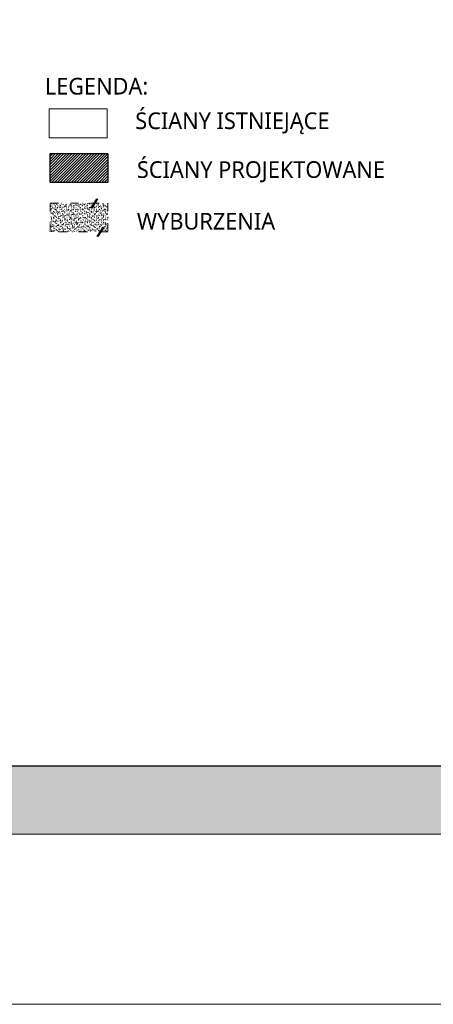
# Model space of a CAD drawing. Header units: millimetres. Extents: x -221 to 149158, y -114258 to 0.
# Tile 14 of 219: x 129301 to 129909, y -98433 to -96985. Entities that reach past the tile are written whole.
import ezdxf

# ---------------------------------------------------------------- set-up
doc = ezdxf.new("R2010")
doc.units = ezdxf.units.MM
doc.linetypes.add('ACAD_ISO03W100', pattern=[30, 12, -18])
doc.layers.get('0').update_dxf_attribs({"lineweight": 0})
for name, color, linetype, lineweight in [('A-opisram.ART', 250, 'Continuous', 0), ('zmiany..KF', 240, 'Continuous', 9), ('ściana pro..KF', 222, 'Continuous', 30), ('ściany ist..KF', 61, 'Continuous', 5)]:
    doc.layers.add(name, color=color, linetype=linetype, lineweight=lineweight)
doc.layers.add('A-pomocram.ART', color=254, linetype='Continuous', lineweight=0, plot=False)
doc.layers.add('A-wymram.ART', color=10, linetype='Continuous', lineweight=5, plot=False)
doc.layers.add('A-przekrycieram.ART', color=7, linetype='Continuous', lineweight=0, true_color=0xffffff)
doc.layers.add('wypełnienie 2', color=7, linetype='Continuous', lineweight=0, true_color=0x363636)
doc.styles.add('ARCH', font='segoeuil.ttf')
doc.dimstyles.new('RAMKA', dxfattribs={"dimscale": 20, "dimtxt": 4, "dimasz": 3, "dimexe": 5, "dimexo": 3, "dimgap": 1, "dimtad": 1, "dimdec": 1, "dimlfac": 0.01, "dimtxsty": 'ARCH', "dimblk": 'ARCHTICK', "dimcen": 0, "dimclrd": 256, "dimclre": 256, "dimclrt": 256, "dimadec": 0, "dimazin": 0, "dimtfac": 1, "dimtdec": 1, "dimtofl": 0, "dimtmove": 1, "dimatfit": 3, "dimfxl": 10, "dimfxlon": 1, "dimlwd": 0, "dimlwe": 0, "dimarcsym": 0})

# ---------------------------------------------------------------- blocks, each defined once
blk = doc.blocks.new('_ArchTick')
at = {"color": 0, "linetype": 'ByBlock', "const_width": 0.15}
blk.add_lwpolyline([(-0.5, -0.5), (0.5, 0.5)], dxfattribs=at)
blk = doc.blocks.new('*D1680')
at = {"layer": 'A-wymram.ART', "linetype": 'Continuous', "lineweight": 0, "transparency": 16777216}
for p, q in [((0, -60), (0, -350)), ((5940, -60), (5940, -350)), ((5940, -250), (0, -250))]:
    blk.add_line(p, q, dxfattribs=at)
at = {"layer": 'Defpoints', "color": 0, "transparency": 16777216}
for p in [(0, 0), (5940, 0), (0, -250)]:
    blk.add_point(p, dxfattribs=at)
at = {"layer": 'A-wymram.ART', "lineweight": 0, "transparency": 16777216, "xscale": 60, "yscale": 60, "zscale": 60, "rotation": 180}
blk.add_blockref('_ArchTick', (0, -250), dxfattribs=at)
at = {"layer": 'A-wymram.ART', "lineweight": 0, "transparency": 16777216, "xscale": 60, "yscale": 60, "zscale": 60}
blk.add_blockref('_ArchTick', (5940, -250), dxfattribs=at)
at = {"layer": 'A-wymram.ART', "transparency": 16777216, "insert": (2970, -182.4), "char_height": 80, "attachment_point": 5, "style": 'ARCH'}
blk.add_mtext('59,4', dxfattribs=at)
blk = doc.blocks.new('*U1677')
at = {"layer": 'A-przekrycieram.ART'}
h = blk.add_hatch(color=256, dxfattribs=at)
h.dxf.hatch_style = 1
h.paths.add_polyline_path([(0, 4200), (5940, 4200), (5940, 0), (0, 0)])
h.paths.add_polyline_path([(200, 4100), (5840, 4100), (5840, 100), (200, 100)], flags=16)
at = {"layer": 'A-opisram.ART', "lineweight": 30}
blk.add_lwpolyline([(200, 4100), (5840, 4100), (5840, 100), (200, 100)], close=True, dxfattribs=at)
at = {"layer": 'A-pomocram.ART'}
blk.add_lwpolyline([(0, 4200), (5940, 4200), (5940, 0), (0, 0)], close=True, dxfattribs=at)
at = {"layer": 'A-wymram.ART'}
dim = blk.add_linear_dim(base=(0, -250), p1=(5940, 0), p2=(0, 0), dimstyle='RAMKA', dxfattribs=at)
dim.commit()
dim.dimension.update_dxf_attribs({"geometry": '*D1680', "text_midpoint": (2970, -182.41)})

msp = doc.modelspace()

# ---------------------------------------------------------------- hatches: boundary and pattern name
at = {"layer": 'wypełnienie 2', "linetype": 'ByBlock'}
h = msp.add_hatch(dxfattribs=at)
h.set_pattern_fill('ANSI31', color=256, scale=0.907911)
h.set_pattern_definition([(45, (47668.6005, -42316.3843), (-2.03831773, 2.03831773), [])])
h.paths.add_polyline_path([(129430.87, -97224.61), (129345.75, -97224.61), (129345.75, -97182.05), (129430.87, -97182.05)])
at = {"layer": 'zmiany..KF', "linetype": 'ACAD_ISO03W100', "lineweight": 0, "ltscale": 0.1}
h = msp.add_hatch(dxfattribs=at)
h.set_pattern_fill('AR-SAND', color=256, scale=0.1)
h.set_pattern_definition([(37.5, (84405.218, -65983.2083), (-0.16000313, 4.89413237), [0, -3.8608, 0, -4.318, 0, -4.1275]), (7.5, (84405.218, -65983.208), (4.4952328, 7.168251), [0, -2.0828, 0, -3.4798, 0, -1.3335]), (327.5, (84402.094, -65983.2083), (7.9099237, 0.01437185), [0, -1.27, 0, -4.572, 0, -5.969]), (317.5, (84402.094, -65983.208), (7.6355645, 2.2292932), [0, -0.635, 0, -2.9972, 0, -3.429])])
h.paths.add_polyline_path([(129430.87, -97297.39), (129345.75, -97297.39), (129345.75, -97254.83), (129430.87, -97254.83)])

# ---------------------------------------------------------------- linework, layer by layer
at = {"layer": 'zmiany..KF', "linetype": 'ByBlock'}
for p, q in [((129414.04, -97248.71), (129405.5, -97262.43)), ((129416.07, -97248.71), (129407.53, -97262.43)), ((129423.21, -97290.31), (129414.66, -97304.03)), ((129425.24, -97290.31), (129416.69, -97304.03))]:
    msp.add_line(p, q, dxfattribs=at)
at = {"layer": 'zmiany..KF', "linetype": 'ACAD_ISO03W100'}
msp.add_lwpolyline([(129430.87, -97297.39), (129345.75, -97297.39), (129345.75, -97254.83), (129430.87, -97254.83)], close=True, dxfattribs=at)
at = {"layer": 'ściana pro..KF', "linetype": 'ByBlock'}
msp.add_lwpolyline([(129430.87, -97224.61), (129345.75, -97224.61), (129345.75, -97182.05), (129430.87, -97182.05)], close=True, dxfattribs=at)
at = {"layer": 'ściany ist..KF'}
msp.add_lwpolyline([(129429.56, -97158.88), (129344.44, -97158.88), (129344.44, -97116.32), (129429.56, -97116.32)], close=True, dxfattribs=at)

# ---------------------------------------------------------------- block references
msp.add_blockref('*U1677', (124925.8, -98182.7))

# ---------------------------------------------------------------- texts
at = {"layer": 'ściany ist..KF', "lineweight": 5, "char_height": 24.5136, "width": 766.0497, "attachment_point": 4, "style": 'ARCH'}
for s, insert in [('\\A1;LEGENDA:', (129337.98, -97083.34)), ('\\A1;ŚCIANY ISTNIEJĄCE', (129471, -97137.69)), ('\\A1;ŚCIANY PROJEKTOWANE', (129473.43, -97208.93)), ('\\A1;WYBURZENIA', (129473.43, -97281.71))]:
    msp.add_mtext(s, dxfattribs=dict(at, insert=insert))

doc.saveas('drawing.dxf')
